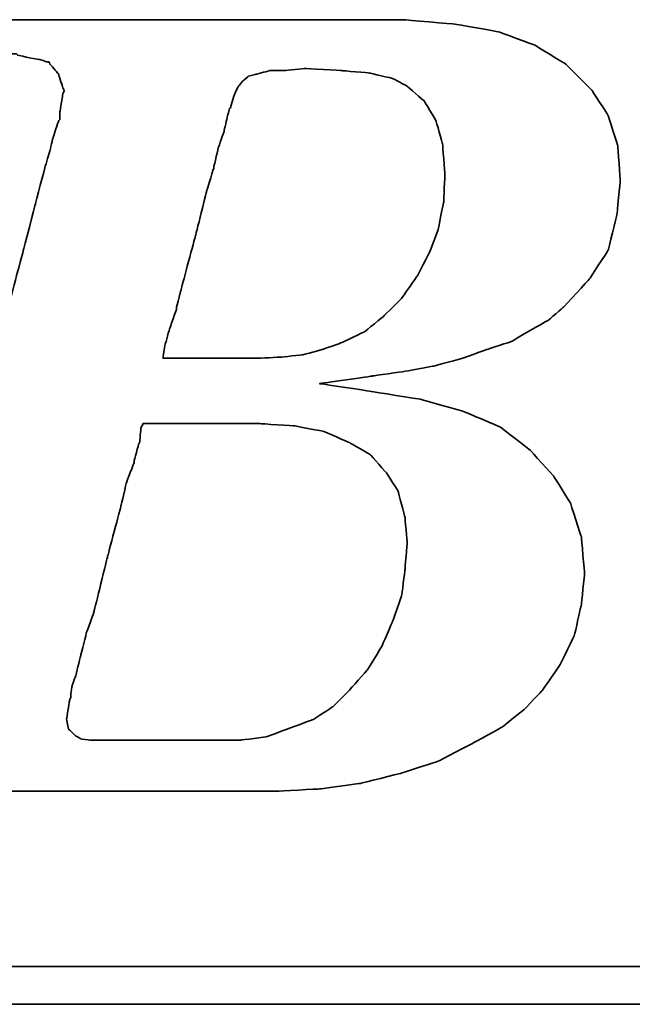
# Model space of a CAD drawing. Header units: millimetres. Extents: x 1362 to 1585, y 740 to 921.
# Tile 32 of 51: x 1561.874 to 1562.653, y 848.605 to 849.857. Entities that reach past the tile are written whole.
import ezdxf

# ---------------------------------------------------------------- set-up
doc = ezdxf.new("R2010")
doc.units = ezdxf.units.MM
doc.header["$LTSCALE"] = 0.1
doc.layers.add('CHA', color=7, linetype='CONTINUOUS')
doc.layers.add('layer 1', color=7, linetype='CONTINUOUS')

# ---------------------------------------------------------------- blocks, each defined once
blk = doc.blocks.new('TBI MOTION logo(完整正式版)')
at = {"layer": 'layer 1', "color": 22, "lineweight": 35}
for points, knots in [([(-64.65375, -6.86375), (-64.65375, -6.86375), (-64.84375, -7.29625), (-64.84375, -7.29625), (-64.84375, -7.29625), (-64.84375, -7.29625), (-64.86875, -7.34375), (-64.86875, -7.34375), (-64.86875, -7.34375), (-64.86875, -7.34375), (-64.86875, -7.36875), (-64.86875, -7.36875), (-64.86875, -7.36875), (-64.86875, -7.36875), (-65.15375, -7.65375), (-65.15375, -7.65375), (-65.15375, -7.65375), (-65.15375, -7.65375), (-65.17875, -7.65375), (-65.17875, -7.65375), (-65.17875, -7.65375), (-65.17875, -7.65375), (-65.20375, -7.67875), (-65.20375, -7.67875), (-65.20375, -7.67875), (-65.20375, -7.67875), (-65.58875, -7.87125), (-65.58875, -7.87125), (-65.58875, -7.87125), (-65.58875, -7.87125), (-65.63375, -7.87125), (-65.63375, -7.87125), (-65.63375, -7.87125), (-65.63375, -7.87125), (-65.65875, -7.89375), (-65.65875, -7.89375), (-65.65875, -7.89375), (-65.65875, -7.89375), (-66.09375, -7.94375), (-66.09375, -7.94375), (-66.09375, -7.94375), (-66.09375, -7.94375), (-66.11375, -7.94375), (-66.11375, -7.94375), (-66.11375, -7.94375), (-66.11375, -7.94375), (-66.16375, -7.94375), (-66.16375, -7.94375), (-66.16375, -7.94375), (-66.16375, -7.94375), (-66.30875, -7.94375), (-66.30875, -7.94375), (-66.30875, -7.94375), (-66.30875, -7.94375), (-66.69375, -7.94375), (-66.69375, -7.94375), (-66.69375, -7.94375), (-66.69375, -7.94375), (-67.07375, -7.94375), (-67.07375, -7.94375), (-67.07375, -7.94375), (-67.07375, -7.94375), (-67.12375, -7.94375), (-67.12375, -7.94375), (-67.12375, -7.94375), (-67.12375, -7.94375), (-67.12375, -7.96625), (-67.12375, -7.96625), (-67.12375, -7.96625), (-67.12375, -7.96625), (-67.14875, -7.99125), (-67.14875, -7.99125), (-67.14875, -7.99125), (-67.14875, -7.99125), (-67.24375, -8.34875), (-67.24375, -8.34875), (-67.24375, -8.34875), (-67.24375, -8.34875), (-67.31375, -8.68625), (-67.31375, -8.68625), (-67.31375, -8.68625), (-67.31375, -8.68625), (-67.26875, -8.68625), (-67.26875, -8.68625), (-67.26875, -8.68625), (-67.26875, -8.68625), (-67.07375, -8.68625), (-67.07375, -8.68625), (-67.07375, -8.68625), (-67.07375, -8.68625), (-66.54875, -8.68625), (-66.54875, -8.68625), (-66.54875, -8.68625), (-66.54875, -8.68625), (-65.82625, -8.68625), (-65.82625, -8.68625), (-65.82625, -8.68625), (-65.82625, -8.68625), (-65.01375, -8.68625), (-65.01375, -8.68625), (-65.01375, -8.68625), (-65.01375, -8.68625), (-64.05375, -8.68625), (-64.05375, -8.68625), (-64.05375, -8.68625), (-64.05375, -8.68625), (-62.08375, -8.68625), (-62.08375, -8.68625), (-62.08375, -8.68625), (-62.08375, -8.68625), (-60.06875, -8.68625), (-60.06875, -8.68625), (-60.06875, -8.68625), (-60.06875, -8.68625), (-59.10875, -8.68625), (-59.10875, -8.68625), (-59.10875, -8.68625), (-59.10875, -8.68625), (-58.29375, -8.68625), (-58.29375, -8.68625), (-58.29375, -8.68625), (-58.29375, -8.68625), (-57.57375, -8.68625), (-57.57375, -8.68625), (-57.57375, -8.68625), (-57.57375, -8.68625), (-57.04875, -8.68625), (-57.04875, -8.68625), (-57.04875, -8.68625), (-57.04875, -8.68625), (-56.85375, -8.68625), (-56.85375, -8.68625), (-56.85375, -8.68625), (-56.85375, -8.68625), (-56.70875, -8.68625), (-56.70875, -8.68625), (-56.70875, -8.68625), (-56.70875, -8.68625), (-56.61375, -8.68625), (-56.61375, -8.68625), (-56.61375, -8.68625), (-56.61375, -8.68625), (-56.56875, -8.68625), (-56.56875, -8.68625), (-56.56875, -8.68625), (-56.56875, -8.68625), (-55.65375, -8.63875), (-55.65375, -8.63875), (-55.65375, -8.63875), (-55.65375, -8.63875), (-54.76875, -8.51875), (-54.76875, -8.51875), (-54.76875, -8.51875), (-54.76875, -8.51875), (-53.90375, -8.30375), (-53.90375, -8.30375), (-53.90375, -8.30375), (-53.90375, -8.30375), (-53.08875, -8.03875), (-53.08875, -8.03875), (-53.08875, -8.03875), (-53.08875, -8.03875), (-52.34375, -7.65375), (-52.34375, -7.65375), (-52.34375, -7.65375), (-52.34375, -7.65375), (-51.69875, -7.29625), (-51.69875, -7.29625), (-51.69875, -7.29625), (-51.69875, -7.29625), (-51.21875, -6.91125), (-51.21875, -6.91125), (-51.21875, -6.91125), (-51.21875, -6.91125), (-50.83375, -6.50375), (-50.83375, -6.50375), (-50.83375, -6.50375), (-50.83375, -6.50375), (-50.44875, -5.94875), (-50.44875, -5.94875), (-50.44875, -5.94875), (-50.44875, -5.94875), (-50.13875, -5.30375), (-50.13875, -5.30375), (-50.13875, -5.30375), (-50.13875, -5.30375), (-49.99375, -4.65375), (-49.99375, -4.65375), (-49.99375, -4.65375), (-49.99375, -4.65375), (-49.92375, -3.98375), (-49.92375, -3.98375), (-49.92375, -3.98375), (-49.92375, -3.98375), (-49.99375, -3.19374), (-49.99375, -3.19374), (-49.99375, -3.19374), (-49.99375, -3.19374), (-50.23374, -2.44874), (-50.23374, -2.44874), (-50.23374, -2.44874), (-50.23374, -2.44874), (-50.59375, -1.87374), (-50.59375, -1.87374), (-50.59375, -1.87374), (-50.59375, -1.87374), (-51.09875, -1.31874), (-51.09875, -1.31874), (-51.09875, -1.31874), (-51.09875, -1.31874), (-51.74375, -0.81875), (-51.74375, -0.81875), (-51.74375, -0.81875), (-51.74375, -0.81875), (-52.53875, -0.48125), (-52.53875, -0.48125), (-52.53875, -0.48125), (-52.53875, -0.48125), (-53.47375, -0.21875), (-53.47375, -0.21875), (-53.47375, -0.21875), (-53.47375, -0.21875), (-54.52875, -0.04874), (-54.52875, -0.04874), (-54.52875, -0.04874), (-54.52875, -0.04874), (-55.65375, 0.12125), (-55.65375, 0.12125), (-55.65375, 0.12125), (-55.65375, 0.12125), (-54.50375, 0.28624), (-54.50375, 0.28624), (-54.50375, 0.28624), (-54.50375, 0.28624), (-53.83375, 0.38124), (-53.83375, 0.38124), (-53.83375, 0.38124), (-53.83375, 0.38124), (-53.18375, 0.50125), (-53.18375, 0.50125), (-53.18375, 0.50125), (-53.18375, 0.50125), (-52.55875, 0.66874), (-52.55875, 0.66874), (-52.55875, 0.66874), (-52.55875, 0.66874), (-52.03375, 0.86124), (-52.03375, 0.86124), (-52.03375, 0.86124), (-52.03375, 0.86124), (-51.50374, 1.03124), (-51.50374, 1.03124), (-51.50374, 1.03124), (-51.50374, 1.03124), (-51.09875, 1.27125), (-51.09875, 1.27125), (-51.09875, 1.27125), (-51.09875, 1.27125), (-50.71375, 1.48624), (-50.71375, 1.48624), (-50.71375, 1.48624), (-50.71375, 1.48624), (-50.37625, 1.77625), (-50.37625, 1.77625), (-50.37625, 1.77625), (-50.37625, 1.77625), (-49.82375, 2.37625), (-49.82375, 2.37625), (-49.82375, 2.37625), (-49.82375, 2.37625), (-49.41875, 2.99625), (-49.41875, 2.99625), (-49.41875, 2.99625), (-49.41875, 2.99625), (-49.22375, 3.76625), (-49.22375, 3.76625), (-49.22375, 3.76625), (-49.22375, 3.76625), (-49.15375, 4.50874), (-49.15375, 4.50874), (-49.15375, 4.50874), (-49.15375, 4.50874), (-49.20375, 5.25125), (-49.20375, 5.25125), (-49.20375, 5.25125), (-49.20375, 5.25125), (-49.41875, 5.92625), (-49.41875, 5.92625), (-49.41875, 5.92625), (-49.41875, 5.92625), (-49.77875, 6.47625), (-49.77875, 6.47625), (-49.77875, 6.47625), (-49.77875, 6.47625), (-50.33125, 7.02624), (-50.33125, 7.02624), (-50.33125, 7.02624), (-50.33125, 7.02624), (-51.00125, 7.43625), (-51.00125, 7.43625), (-51.00125, 7.43625), (-51.00125, 7.43625), (-51.79375, 7.72625), (-51.79375, 7.72625), (-51.79375, 7.72625), (-51.79375, 7.72625), (-52.72875, 7.89124), (-52.72875, 7.89124), (-52.72875, 7.89124), (-52.72875, 7.89124), (-53.83375, 7.98625), (-53.83375, 7.98625), (-53.83375, 7.98625), (-53.83375, 7.98625), (-53.92875, 7.98625), (-53.92875, 7.98625), (-53.92875, 7.98625), (-53.92875, 7.98625), (-54.26375, 7.98625), (-54.26375, 7.98625), (-54.26375, 7.98625), (-54.26375, 7.98625), (-54.74375, 7.98625), (-54.74375, 7.98625), (-54.74375, 7.98625), (-54.74375, 7.98625), (-55.36875, 7.98625), (-55.36875, 7.98625), (-55.36875, 7.98625), (-55.36875, 7.98625), (-56.13375, 7.98625), (-56.13375, 7.98625), (-56.13375, 7.98625), (-56.13375, 7.98625), (-56.94875, 7.98625), (-56.94875, 7.98625), (-56.94875, 7.98625), (-56.94875, 7.98625), (-58.77625, 7.98625), (-58.77625, 7.98625), (-58.77625, 7.98625), (-58.77625, 7.98625), (-60.59875, 7.98625), (-60.59875, 7.98625), (-60.59875, 7.98625), (-60.59875, 7.98625), (-61.41375, 7.98625), (-61.41375, 7.98625), (-61.41375, 7.98625), (-61.41375, 7.98625), (-62.17875, 7.98625), (-62.17875, 7.98625), (-62.17875, 7.98625), (-62.17875, 7.98625), (-62.80375, 7.98625), (-62.80375, 7.98625), (-62.80375, 7.98625), (-62.80375, 7.98625), (-63.30625, 7.98625), (-63.30625, 7.98625), (-63.30625, 7.98625), (-63.30625, 7.98625), (-63.57375, 7.98625), (-63.57375, 7.98625), (-63.57375, 7.98625), (-63.57375, 7.98625), (-63.57375, 7.96375), (-63.57375, 7.96375), (-63.57375, 7.96375), (-63.57375, 7.96375), (-63.59875, 7.94125), (-63.59875, 7.94125), (-63.59875, 7.94125), (-63.59875, 7.94125), (-63.69375, 7.55625), (-63.69375, 7.55625), (-63.69375, 7.55625), (-63.69375, 7.55625), (-63.76375, 7.24624), (-63.76375, 7.24624), (-63.76375, 7.24624), (-63.76375, 7.24624), (-63.23875, 7.24624), (-63.23875, 7.24624), (-63.23875, 7.24624), (-63.23875, 7.24624), (-62.75875, 7.24624), (-62.75875, 7.24624), (-62.75875, 7.24624), (-62.75875, 7.24624), (-62.61125, 7.24624), (-62.61125, 7.24624), (-62.61125, 7.24624), (-62.61125, 7.24624), (-62.56625, 7.24624), (-62.56625, 7.24624), (-62.56625, 7.24624), (-62.56625, 7.24624), (-62.22875, 7.24624), (-62.22875, 7.24624), (-62.22875, 7.24624), (-62.22875, 7.24624), (-62.20375, 7.24624), (-62.20375, 7.24624), (-62.20375, 7.24624), (-62.20375, 7.24624), (-62.17875, 7.21875), (-62.17875, 7.21875), (-62.17875, 7.21875), (-62.17875, 7.21875), (-61.96375, 7.17125), (-61.96375, 7.17125), (-61.96375, 7.17125), (-61.96375, 7.17125), (-61.72375, 7.12624), (-61.72375, 7.12624), (-61.72375, 7.12624), (-61.72375, 7.12624), (-61.70375, 7.12624), (-61.70375, 7.12624), (-61.70375, 7.12624), (-61.70375, 7.12624), (-61.55875, 7.07624), (-61.55875, 7.07624), (-61.55875, 7.07624), (-61.55875, 7.07624), (-61.50875, 7.07624), (-61.50875, 7.07624), (-61.50875, 7.07624), (-61.50875, 7.07624), (-61.48375, 7.02624), (-61.48375, 7.02624), (-61.48375, 7.02624), (-61.48375, 7.02624), (-61.31875, 6.83375), (-61.31875, 6.83375), (-61.31875, 6.83375), (-61.31875, 6.83375), (-61.29375, 6.81125), (-61.29375, 6.81125), (-61.29375, 6.81125), (-61.29375, 6.81125), (-61.29375, 6.78625), (-61.29375, 6.78625), (-61.29375, 6.78625), (-61.29375, 6.78625), (-61.19875, 6.50124), (-61.19875, 6.50124), (-61.19875, 6.50124), (-61.19875, 6.50124), (-61.17375, 6.45124), (-61.17375, 6.45124), (-61.17375, 6.45124), (-61.17375, 6.45124), (-61.19875, 6.40625), (-61.19875, 6.40625), (-61.19875, 6.40625), (-61.19875, 6.40625), (-61.26875, 5.99624), (-61.26875, 5.99624), (-61.26875, 5.99624), (-61.26875, 5.99624), (-61.26875, 5.85125), (-61.26875, 5.85125), (-61.26875, 5.85125), (-61.26875, 5.85125), (-61.26875, 5.82625), (-61.26875, 5.82625), (-61.26875, 5.82625), (-61.26875, 5.82625), (-61.29375, 5.80625), (-61.29375, 5.80625), (-61.29375, 5.80625), (-61.29375, 5.80625), (-61.34125, 5.66125), (-61.34125, 5.66125), (-61.34125, 5.66125), (-61.34125, 5.66125), (-61.41375, 5.44625), (-61.41375, 5.44625), (-61.41375, 5.44625), (-61.41375, 5.44625), (-61.48375, 5.15625), (-61.48375, 5.15625), (-61.48375, 5.15625), (-61.48375, 5.15625), (-61.58375, 4.82124), (-61.58375, 4.82124), (-61.58375, 4.82124), (-61.58375, 4.82124), (-61.79875, 4.00375), (-61.79875, 4.00375), (-61.79875, 4.00375), (-61.79875, 4.00375), (-62.05875, 2.99625), (-62.05875, 2.99625), (-62.05875, 2.99625), (-62.05875, 2.99625), (-62.34875, 1.91625), (-62.34875, 1.91625), (-62.34875, 1.91625), (-62.34875, 1.91625), (-62.97375, -0.41124), (-62.97375, -0.41124), (-62.97375, -0.41124), (-62.97375, -0.41124), (-63.59875, -2.75875), (-63.59875, -2.75875), (-63.59875, -2.75875), (-63.59875, -2.75875), (-63.88375, -3.86374), (-63.88375, -3.86374), (-63.88375, -3.86374), (-63.88375, -3.86374), (-64.14875, -4.82374), (-64.14875, -4.82374), (-64.14875, -4.82374), (-64.14875, -4.82374), (-64.36375, -5.64125), (-64.36375, -5.64125), (-64.36375, -5.64125), (-64.36375, -5.64125), (-64.43625, -5.97625), (-64.43625, -5.97625), (-64.43625, -5.97625), (-64.43625, -5.97625), (-64.50875, -6.28625), (-64.50875, -6.28625), (-64.50875, -6.28625), (-64.50875, -6.28625), (-64.50875, -6.30875), (-64.50875, -6.30875), (-64.50875, -6.30875), (-64.50875, -6.30875), (-64.57875, -6.50375), (-64.57875, -6.50375), (-64.57875, -6.50375), (-64.57875, -6.50375), (-64.62875, -6.69625), (-64.62875, -6.69625), (-64.62875, -6.69625), (-64.62875, -6.69625), (-64.62875, -6.76875), (-64.62875, -6.76875), (-64.62875, -6.76875), (-64.62875, -6.76875), (-64.62875, -6.81375), (-64.62875, -6.81375), (-64.62875, -6.81375), (-64.62875, -6.81375), (-64.62875, -6.83875), (-64.62875, -6.83875), (-64.62875, -6.83875), (-64.62875, -6.83875), (-64.65375, -6.86375), (-64.65375, -6.86375)], [0, 0, 0, 0, 0.00719424, 0.00719424, 0.00719424, 0.00719425, 0.01438849, 0.01438849, 0.01438849, 0.0143885, 0.02158273, 0.02158273, 0.02158273, 0.02158274, 0.02877698, 0.02877698, 0.02877698, 0.02877699, 0.03597122, 0.03597122, 0.03597122, 0.03597123, 0.04316547, 0.04316547, 0.04316547, 0.04316548, 0.05035971, 0.05035971, 0.05035971, 0.05035972, 0.05755396, 0.05755396, 0.05755396, 0.05755397, 0.0647482, 0.0647482, 0.0647482, 0.06474821, 0.07194245, 0.07194245, 0.07194245, 0.07194246, 0.07913669, 0.07913669, 0.07913669, 0.0791367, 0.08633094, 0.08633094, 0.08633094, 0.08633095, 0.09352518, 0.09352518, 0.09352518, 0.09352519, 0.10071942, 0.10071942, 0.10071942, 0.10071943, 0.10791367, 0.10791367, 0.10791367, 0.10791368, 0.11510791, 0.11510791, 0.11510791, 0.11510792, 0.12230216, 0.12230216, 0.12230216, 0.12230217, 0.1294964, 0.1294964, 0.1294964, 0.12949641, 0.13669065, 0.13669065, 0.13669065, 0.13669066, 0.14388489, 0.14388489, 0.14388489, 0.1438849, 0.15107914, 0.15107914, 0.15107914, 0.15107915, 0.15827338, 0.15827338, 0.15827338, 0.15827339, 0.16546763, 0.16546763, 0.16546763, 0.16546764, 0.17266187, 0.17266187, 0.17266187, 0.17266188, 0.17985612, 0.17985612, 0.17985612, 0.17985613, 0.18705036, 0.18705036, 0.18705036, 0.18705037, 0.1942446, 0.1942446, 0.1942446, 0.19424461, 0.20143885, 0.20143885, 0.20143885, 0.20143886, 0.20863309, 0.20863309, 0.20863309, 0.2086331, 0.21582734, 0.21582734, 0.21582734, 0.21582735, 0.22302158, 0.22302158, 0.22302158, 0.22302159, 0.23021583, 0.23021583, 0.23021583, 0.23021584, 0.23741007, 0.23741007, 0.23741007, 0.23741008, 0.24460432, 0.24460432, 0.24460432, 0.24460433, 0.25179856, 0.25179856, 0.25179856, 0.25179857, 0.25899281, 0.25899281, 0.25899281, 0.25899282, 0.26618705, 0.26618705, 0.26618705, 0.26618706, 0.27338129, 0.27338129, 0.27338129, 0.2733813, 0.28057554, 0.28057554, 0.28057554, 0.28057555, 0.28776978, 0.28776978, 0.28776978, 0.28776979, 0.29496403, 0.29496403, 0.29496403, 0.29496404, 0.30215827, 0.30215827, 0.30215827, 0.30215828, 0.30935252, 0.30935252, 0.30935252, 0.30935253, 0.31654676, 0.31654676, 0.31654676, 0.31654677, 0.32374101, 0.32374101, 0.32374101, 0.32374102, 0.33093525, 0.33093525, 0.33093525, 0.33093526, 0.3381295, 0.3381295, 0.3381295, 0.33812951, 0.34532374, 0.34532374, 0.34532374, 0.34532375, 0.35251799, 0.35251799, 0.35251799, 0.352518, 0.35971223, 0.35971223, 0.35971223, 0.35971224, 0.36690647, 0.36690647, 0.36690647, 0.36690648, 0.37410072, 0.37410072, 0.37410072, 0.37410073, 0.38129496, 0.38129496, 0.38129496, 0.38129497, 0.38848921, 0.38848921, 0.38848921, 0.38848922, 0.39568345, 0.39568345, 0.39568345, 0.39568346, 0.4028777, 0.4028777, 0.4028777, 0.40287771, 0.41007194, 0.41007194, 0.41007194, 0.41007195, 0.41726619, 0.41726619, 0.41726619, 0.4172662, 0.42446043, 0.42446043, 0.42446043, 0.42446044, 0.43165468, 0.43165468, 0.43165468, 0.43165469, 0.43884892, 0.43884892, 0.43884892, 0.43884893, 0.44604317, 0.44604317, 0.44604317, 0.44604318, 0.45323741, 0.45323741, 0.45323741, 0.45323742, 0.46043165, 0.46043165, 0.46043165, 0.46043166, 0.4676259, 0.4676259, 0.4676259, 0.46762591, 0.47482014, 0.47482014, 0.47482014, 0.47482015, 0.48201439, 0.48201439, 0.48201439, 0.4820144, 0.48920863, 0.48920863, 0.48920863, 0.48920864, 0.49640288, 0.49640288, 0.49640288, 0.49640289, 0.50359712, 0.50359712, 0.50359712, 0.50359713, 0.51079137, 0.51079137, 0.51079137, 0.51079138, 0.51798561, 0.51798561, 0.51798561, 0.51798562, 0.52517986, 0.52517986, 0.52517986, 0.52517987, 0.5323741, 0.5323741, 0.5323741, 0.53237411, 0.53956835, 0.53956835, 0.53956835, 0.53956836, 0.54676259, 0.54676259, 0.54676259, 0.5467626, 0.55395683, 0.55395683, 0.55395683, 0.55395684, 0.56115108, 0.56115108, 0.56115108, 0.56115109, 0.56834532, 0.56834532, 0.56834532, 0.56834533, 0.57553957, 0.57553957, 0.57553957, 0.57553958, 0.58273381, 0.58273381, 0.58273381, 0.58273382, 0.58992806, 0.58992806, 0.58992806, 0.58992807, 0.5971223, 0.5971223, 0.5971223, 0.59712231, 0.60431655, 0.60431655, 0.60431655, 0.60431656, 0.61151079, 0.61151079, 0.61151079, 0.6115108, 0.61870504, 0.61870504, 0.61870504, 0.61870505, 0.62589928, 0.62589928, 0.62589928, 0.62589929, 0.63309353, 0.63309353, 0.63309353, 0.63309354, 0.64028777, 0.64028777, 0.64028777, 0.64028778, 0.64748201, 0.64748201, 0.64748201, 0.64748202, 0.65467626, 0.65467626, 0.65467626, 0.65467627, 0.6618705, 0.6618705, 0.6618705, 0.66187051, 0.66906475, 0.66906475, 0.66906475, 0.66906476, 0.67625899, 0.67625899, 0.67625899, 0.676259, 0.68345324, 0.68345324, 0.68345324, 0.68345325, 0.69064748, 0.69064748, 0.69064748, 0.69064749, 0.69784173, 0.69784173, 0.69784173, 0.69784174, 0.70503597, 0.70503597, 0.70503597, 0.70503598, 0.71223022, 0.71223022, 0.71223022, 0.71223023, 0.71942446, 0.71942446, 0.71942446, 0.71942447, 0.72661871, 0.72661871, 0.72661871, 0.72661872, 0.73381295, 0.73381295, 0.73381295, 0.73381296, 0.74100719, 0.74100719, 0.74100719, 0.7410072, 0.74820144, 0.74820144, 0.74820144, 0.74820145, 0.75539568, 0.75539568, 0.75539568, 0.75539569, 0.76258993, 0.76258993, 0.76258993, 0.76258994, 0.76978417, 0.76978417, 0.76978417, 0.76978418, 0.77697842, 0.77697842, 0.77697842, 0.77697843, 0.78417266, 0.78417266, 0.78417266, 0.78417267, 0.79136691, 0.79136691, 0.79136691, 0.79136692, 0.79856115, 0.79856115, 0.79856115, 0.79856116, 0.8057554, 0.8057554, 0.8057554, 0.80575541, 0.81294964, 0.81294964, 0.81294964, 0.81294965, 0.82014388, 0.82014388, 0.82014388, 0.82014389, 0.82733813, 0.82733813, 0.82733813, 0.82733814, 0.83453237, 0.83453237, 0.83453237, 0.83453238, 0.84172662, 0.84172662, 0.84172662, 0.84172663, 0.84892086, 0.84892086, 0.84892086, 0.84892087, 0.85611511, 0.85611511, 0.85611511, 0.85611512, 0.86330935, 0.86330935, 0.86330935, 0.86330936, 0.8705036, 0.8705036, 0.8705036, 0.87050361, 0.87769784, 0.87769784, 0.87769784, 0.87769785, 0.88489209, 0.88489209, 0.88489209, 0.8848921, 0.89208633, 0.89208633, 0.89208633, 0.89208634, 0.89928058, 0.89928058, 0.89928058, 0.89928059, 0.90647482, 0.90647482, 0.90647482, 0.90647483, 0.91366906, 0.91366906, 0.91366906, 0.91366907, 0.92086331, 0.92086331, 0.92086331, 0.92086332, 0.92805755, 0.92805755, 0.92805755, 0.92805756, 0.9352518, 0.9352518, 0.9352518, 0.93525181, 0.94244604, 0.94244604, 0.94244604, 0.94244605, 0.94964029, 0.94964029, 0.94964029, 0.9496403, 0.95683453, 0.95683453, 0.95683453, 0.95683454, 0.96402878, 0.96402878, 0.96402878, 0.96402879, 0.97122302, 0.97122302, 0.97122302, 0.97122303, 0.97841727, 0.97841727, 0.97841727, 0.97841728, 0.98561151, 0.98561151, 0.98561151, 0.98561152, 0.99280576, 0.99280576, 0.99280576, 0.99280577, 1, 1, 1, 1]), ([(-57.50375, 6.35625), (-57.50375, 6.35625), (-57.57375, 6.11625), (-57.57375, 6.11625), (-57.57375, 6.11625), (-57.57375, 6.11625), (-57.57375, 6.09125), (-57.57375, 6.09125), (-57.57375, 6.09125), (-57.57375, 6.09125), (-57.59875, 6.06625), (-57.59875, 6.06625), (-57.59875, 6.06625), (-57.59875, 6.06625), (-57.64875, 5.87625), (-57.64875, 5.87625), (-57.64875, 5.87625), (-57.64875, 5.87625), (-57.71875, 5.58875), (-57.71875, 5.58875), (-57.71875, 5.58875), (-57.71875, 5.58875), (-57.71875, 5.56625), (-57.71875, 5.56625), (-57.71875, 5.56625), (-57.71875, 5.56625), (-57.83875, 5.23125), (-57.83875, 5.23125), (-57.83875, 5.23125), (-57.83875, 5.23125), (-57.93625, 4.82124), (-57.93625, 4.82124), (-57.93625, 4.82124), (-57.93625, 4.82124), (-57.93625, 4.79624), (-57.93625, 4.79624), (-57.93625, 4.79624), (-57.93625, 4.79624), (-58.07875, 4.34125), (-58.07875, 4.34125), (-58.07875, 4.34125), (-58.07875, 4.34125), (-58.34375, 3.28625), (-58.34375, 3.28625), (-58.34375, 3.28625), (-58.34375, 3.28625), (-58.62875, 2.23124), (-58.62875, 2.23124), (-58.62875, 2.23124), (-58.62875, 2.23124), (-58.74875, 1.75125), (-58.74875, 1.75125), (-58.74875, 1.75125), (-58.74875, 1.75125), (-58.74875, 1.72625), (-58.74875, 1.72625), (-58.74875, 1.72625), (-58.74875, 1.72625), (-58.89375, 1.31625), (-58.89375, 1.31625), (-58.89375, 1.31625), (-58.89375, 1.31625), (-58.98875, 0.98124), (-58.98875, 0.98124), (-58.98875, 0.98124), (-58.98875, 0.98124), (-59.03875, 0.71625), (-59.03875, 0.71625), (-59.03875, 0.71625), (-59.03875, 0.71625), (-59.03875, 0.66874), (-59.03875, 0.66874), (-59.03875, 0.66874), (-59.03875, 0.66874), (-58.91875, 0.66874), (-58.91875, 0.66874), (-58.91875, 0.66874), (-58.91875, 0.66874), (-58.53375, 0.66874), (-58.53375, 0.66874), (-58.53375, 0.66874), (-58.53375, 0.66874), (-58.10375, 0.66874), (-58.10375, 0.66874), (-58.10375, 0.66874), (-58.10375, 0.66874), (-57.66875, 0.66874), (-57.66875, 0.66874), (-57.66875, 0.66874), (-57.66875, 0.66874), (-57.33375, 0.66874), (-57.33375, 0.66874), (-57.33375, 0.66874), (-57.33375, 0.66874), (-57.09375, 0.66874), (-57.09375, 0.66874), (-57.09375, 0.66874), (-57.09375, 0.66874), (-56.99875, 0.66874), (-56.99875, 0.66874), (-56.99875, 0.66874), (-56.99875, 0.66874), (-56.49375, 0.69374), (-56.49375, 0.69374), (-56.49375, 0.69374), (-56.49375, 0.69374), (-56.01375, 0.74374), (-56.01375, 0.74374), (-56.01375, 0.74374), (-56.01375, 0.74374), (-55.58375, 0.86124), (-55.58375, 0.86124), (-55.58375, 0.86124), (-55.58375, 0.86124), (-55.17375, 1.00624), (-55.17375, 1.00624), (-55.17375, 1.00624), (-55.17375, 1.00624), (-54.67375, 1.24625), (-54.67375, 1.24625), (-54.67375, 1.24625), (-54.67375, 1.24625), (-54.26375, 1.58124), (-54.26375, 1.58124), (-54.26375, 1.58124), (-54.26375, 1.58124), (-53.87875, 1.96374), (-53.87875, 1.96374), (-53.87875, 1.96374), (-53.87875, 1.96374), (-53.54375, 2.44625), (-53.54375, 2.44625), (-53.54375, 2.44625), (-53.54375, 2.44625), (-53.27875, 2.95125), (-53.27875, 2.95125), (-53.27875, 2.95125), (-53.27875, 2.95125), (-53.08875, 3.45124), (-53.08875, 3.45124), (-53.08875, 3.45124), (-53.08875, 3.45124), (-52.96875, 4.05124), (-52.96875, 4.05124), (-52.96875, 4.05124), (-52.96875, 4.05124), (-52.94375, 4.65125), (-52.94375, 4.65125), (-52.94375, 4.65125), (-52.94375, 4.65125), (-52.99375, 5.30125), (-52.99375, 5.30125), (-52.99375, 5.30125), (-52.99375, 5.30125), (-53.13875, 5.80625), (-53.13875, 5.80625), (-53.13875, 5.80625), (-53.13875, 5.80625), (-53.39875, 6.23625), (-53.39875, 6.23625), (-53.39875, 6.23625), (-53.39875, 6.23625), (-53.75875, 6.54875), (-53.75875, 6.54875), (-53.75875, 6.54875), (-53.75875, 6.54875), (-54.07375, 6.71625), (-54.07375, 6.71625), (-54.07375, 6.71625), (-54.07375, 6.71625), (-54.57375, 6.83375), (-54.57375, 6.83375), (-54.57375, 6.83375), (-54.57375, 6.83375), (-55.17375, 6.88625), (-55.17375, 6.88625), (-55.17375, 6.88625), (-55.17375, 6.88625), (-55.96875, 6.93125), (-55.96875, 6.93125), (-55.96875, 6.93125), (-55.96875, 6.93125), (-56.39875, 6.88625), (-56.39875, 6.88625), (-56.39875, 6.88625), (-56.39875, 6.88625), (-56.42125, 6.88625), (-56.42125, 6.88625), (-56.42125, 6.88625), (-56.42125, 6.88625), (-56.73375, 6.88625), (-56.73375, 6.88625), (-56.73375, 6.88625), (-56.73375, 6.88625), (-56.99875, 6.81125), (-56.99875, 6.81125), (-56.99875, 6.81125), (-56.99875, 6.81125), (-57.02375, 6.81125), (-57.02375, 6.81125), (-57.02375, 6.81125), (-57.02375, 6.81125), (-57.18875, 6.76625), (-57.18875, 6.76625), (-57.18875, 6.76625), (-57.18875, 6.76625), (-57.30875, 6.66625), (-57.30875, 6.66625), (-57.30875, 6.66625), (-57.30875, 6.66625), (-57.40875, 6.54875), (-57.40875, 6.54875), (-57.40875, 6.54875), (-57.40875, 6.54875), (-57.50375, 6.35625), (-57.50375, 6.35625)], [0, 0, 0, 0, 0.01851852, 0.01851852, 0.01851852, 0.01851853, 0.03703704, 0.03703704, 0.03703704, 0.03703705, 0.05555556, 0.05555556, 0.05555556, 0.05555557, 0.07407407, 0.07407407, 0.07407407, 0.07407408, 0.09259259, 0.09259259, 0.09259259, 0.0925926, 0.11111111, 0.11111111, 0.11111111, 0.11111112, 0.12962963, 0.12962963, 0.12962963, 0.12962964, 0.14814815, 0.14814815, 0.14814815, 0.14814816, 0.16666667, 0.16666667, 0.16666667, 0.16666668, 0.18518519, 0.18518519, 0.18518519, 0.1851852, 0.2037037, 0.2037037, 0.2037037, 0.20370371, 0.22222222, 0.22222222, 0.22222222, 0.22222223, 0.24074074, 0.24074074, 0.24074074, 0.24074075, 0.25925926, 0.25925926, 0.25925926, 0.25925927, 0.27777778, 0.27777778, 0.27777778, 0.27777779, 0.2962963, 0.2962963, 0.2962963, 0.29629631, 0.31481481, 0.31481481, 0.31481481, 0.31481482, 0.33333333, 0.33333333, 0.33333333, 0.33333334, 0.35185185, 0.35185185, 0.35185185, 0.35185186, 0.37037037, 0.37037037, 0.37037037, 0.37037038, 0.38888889, 0.38888889, 0.38888889, 0.3888889, 0.40740741, 0.40740741, 0.40740741, 0.40740742, 0.42592593, 0.42592593, 0.42592593, 0.42592594, 0.44444444, 0.44444444, 0.44444444, 0.44444445, 0.46296296, 0.46296296, 0.46296296, 0.46296297, 0.48148148, 0.48148148, 0.48148148, 0.48148149, 0.5, 0.5, 0.5, 0.50000001, 0.51851852, 0.51851852, 0.51851852, 0.51851853, 0.53703704, 0.53703704, 0.53703704, 0.53703705, 0.55555556, 0.55555556, 0.55555556, 0.55555557, 0.57407407, 0.57407407, 0.57407407, 0.57407408, 0.59259259, 0.59259259, 0.59259259, 0.5925926, 0.61111111, 0.61111111, 0.61111111, 0.61111112, 0.62962963, 0.62962963, 0.62962963, 0.62962964, 0.64814815, 0.64814815, 0.64814815, 0.64814816, 0.66666667, 0.66666667, 0.66666667, 0.66666668, 0.68518519, 0.68518519, 0.68518519, 0.6851852, 0.7037037, 0.7037037, 0.7037037, 0.70370371, 0.72222222, 0.72222222, 0.72222222, 0.72222223, 0.74074074, 0.74074074, 0.74074074, 0.74074075, 0.75925926, 0.75925926, 0.75925926, 0.75925927, 0.77777778, 0.77777778, 0.77777778, 0.77777779, 0.7962963, 0.7962963, 0.7962963, 0.79629631, 0.81481481, 0.81481481, 0.81481481, 0.81481482, 0.83333333, 0.83333333, 0.83333333, 0.83333334, 0.85185185, 0.85185185, 0.85185185, 0.85185186, 0.87037037, 0.87037037, 0.87037037, 0.87037038, 0.88888889, 0.88888889, 0.88888889, 0.8888889, 0.90740741, 0.90740741, 0.90740741, 0.90740742, 0.92592593, 0.92592593, 0.92592593, 0.92592594, 0.94444444, 0.94444444, 0.94444444, 0.94444445, 0.96296296, 0.96296296, 0.96296296, 0.96296297, 0.98148148, 0.98148148, 0.98148148, 0.98148149, 1, 1, 1, 1]), ([(-61.03125, -6.57375), (-61.03125, -6.57375), (-61.03125, -6.67125), (-61.03125, -6.67125), (-61.03125, -6.67125), (-61.03125, -6.67125), (-61.05375, -6.69625), (-61.05375, -6.69625), (-61.05375, -6.69625), (-61.05375, -6.69625), (-61.12375, -7.12875), (-61.12375, -7.12875), (-61.12375, -7.12875), (-61.12375, -7.12875), (-61.07875, -7.34375), (-61.07875, -7.34375), (-61.07875, -7.34375), (-61.07875, -7.34375), (-60.93375, -7.48875), (-60.93375, -7.48875), (-60.93375, -7.48875), (-60.93375, -7.48875), (-60.81375, -7.55625), (-60.81375, -7.55625), (-60.81375, -7.55625), (-60.81375, -7.55625), (-60.62375, -7.58375), (-60.62375, -7.58375), (-60.62375, -7.58375), (-60.62375, -7.58375), (-60.30875, -7.58375), (-60.30875, -7.58375), (-60.30875, -7.58375), (-60.30875, -7.58375), (-59.97375, -7.58375), (-59.97375, -7.58375), (-59.97375, -7.58375), (-59.97375, -7.58375), (-59.87875, -7.58375), (-59.87875, -7.58375), (-59.87875, -7.58375), (-59.87875, -7.58375), (-59.63625, -7.58375), (-59.63625, -7.58375), (-59.63625, -7.58375), (-59.63625, -7.58375), (-58.96875, -7.58375), (-58.96875, -7.58375), (-58.96875, -7.58375), (-58.96875, -7.58375), (-58.29375, -7.58375), (-58.29375, -7.58375), (-58.29375, -7.58375), (-58.29375, -7.58375), (-58.05375, -7.58375), (-58.05375, -7.58375), (-58.05375, -7.58375), (-58.05375, -7.58375), (-57.98375, -7.58375), (-57.98375, -7.58375), (-57.98375, -7.58375), (-57.98375, -7.58375), (-57.35875, -7.58375), (-57.35875, -7.58375), (-57.35875, -7.58375), (-57.35875, -7.58375), (-56.78375, -7.50875), (-56.78375, -7.50875), (-56.78375, -7.50875), (-56.78375, -7.50875), (-56.27875, -7.31875), (-56.27875, -7.31875), (-56.27875, -7.31875), (-56.27875, -7.31875), (-55.77375, -7.12875), (-55.77375, -7.12875), (-55.77375, -7.12875), (-55.77375, -7.12875), (-55.36875, -6.86375), (-55.36875, -6.86375), (-55.36875, -6.86375), (-55.36875, -6.86375), (-55.00875, -6.50375), (-55.00875, -6.50375), (-55.00875, -6.50375), (-55.00875, -6.50375), (-54.62375, -6.06875), (-54.62375, -6.06875), (-54.62375, -6.06875), (-54.62375, -6.06875), (-54.31375, -5.56875), (-54.31375, -5.56875), (-54.31375, -5.56875), (-54.31375, -5.56875), (-54.07375, -5.01625), (-54.07375, -5.01625), (-54.07375, -5.01625), (-54.07375, -5.01625), (-53.87875, -4.46374), (-53.87875, -4.46374), (-53.87875, -4.46374), (-53.87875, -4.46374), (-53.80875, -3.91375), (-53.80875, -3.91375), (-53.80875, -3.91375), (-53.80875, -3.91375), (-53.75875, -3.31375), (-53.75875, -3.31375), (-53.75875, -3.31375), (-53.75875, -3.31375), (-53.80875, -2.75875), (-53.80875, -2.75875), (-53.80875, -2.75875), (-53.80875, -2.75875), (-53.95375, -2.20875), (-53.95375, -2.20875), (-53.95375, -2.20875), (-53.95375, -2.20875), (-54.19375, -1.82625), (-54.19375, -1.82625), (-54.19375, -1.82625), (-54.19375, -1.82625), (-54.55375, -1.41875), (-54.55375, -1.41875), (-54.55375, -1.41875), (-54.55375, -1.41875), (-55.00875, -1.15125), (-55.00875, -1.15125), (-55.00875, -1.15125), (-55.00875, -1.15125), (-55.56125, -0.91375), (-55.56125, -0.91375), (-55.56125, -0.91375), (-55.56125, -0.91375), (-56.18125, -0.79375), (-56.18125, -0.79375), (-56.18125, -0.79375), (-56.18125, -0.79375), (-56.94875, -0.74374), (-56.94875, -0.74374), (-56.94875, -0.74374), (-56.94875, -0.74374), (-56.99875, -0.74374), (-56.99875, -0.74374), (-56.99875, -0.74374), (-56.99875, -0.74374), (-57.09375, -0.74374), (-57.09375, -0.74374), (-57.09375, -0.74374), (-57.09375, -0.74374), (-57.38375, -0.74374), (-57.38375, -0.74374), (-57.38375, -0.74374), (-57.38375, -0.74374), (-57.76875, -0.74374), (-57.76875, -0.74374), (-57.76875, -0.74374), (-57.76875, -0.74374), (-58.24625, -0.74374), (-58.24625, -0.74374), (-58.24625, -0.74374), (-58.24625, -0.74374), (-58.72875, -0.74374), (-58.72875, -0.74374), (-58.72875, -0.74374), (-58.72875, -0.74374), (-59.20875, -0.74374), (-59.20875, -0.74374), (-59.20875, -0.74374), (-59.20875, -0.74374), (-59.46875, -0.74374), (-59.46875, -0.74374), (-59.46875, -0.74374), (-59.46875, -0.74374), (-59.51625, -0.83875), (-59.51625, -0.83875), (-59.51625, -0.83875), (-59.51625, -0.83875), (-59.54375, -1.15125), (-59.54375, -1.15125), (-59.54375, -1.15125), (-59.54375, -1.15125), (-59.56375, -1.17874), (-59.56375, -1.17874), (-59.56375, -1.17874), (-59.56375, -1.17874), (-59.66375, -1.55875), (-59.66375, -1.55875), (-59.66375, -1.55875), (-59.66375, -1.55875), (-59.66375, -1.58375), (-59.66375, -1.58375), (-59.66375, -1.58375), (-59.66375, -1.58375), (-59.82875, -2.01874), (-59.82875, -2.01874), (-59.82875, -2.01874), (-59.82875, -2.01874), (-59.94875, -2.52125), (-59.94875, -2.52125), (-59.94875, -2.52125), (-59.94875, -2.52125), (-60.23875, -3.62375), (-60.23875, -3.62375), (-60.23875, -3.62375), (-60.23875, -3.62375), (-60.52375, -4.77624), (-60.52375, -4.77624), (-60.52375, -4.77624), (-60.52375, -4.77624), (-60.52375, -4.79874), (-60.52375, -4.79874), (-60.52375, -4.79874), (-60.52375, -4.79874), (-60.69125, -5.25375), (-60.69125, -5.25375), (-60.69125, -5.25375), (-60.69125, -5.25375), (-60.81375, -5.73625), (-60.81375, -5.73625), (-60.81375, -5.73625), (-60.81375, -5.73625), (-60.90875, -6.11875), (-60.90875, -6.11875), (-60.90875, -6.11875), (-60.90875, -6.11875), (-60.90875, -6.14375), (-60.90875, -6.14375), (-60.90875, -6.14375), (-60.90875, -6.14375), (-61.00375, -6.40875), (-61.00375, -6.40875), (-61.00375, -6.40875), (-61.00375, -6.40875), (-61.03125, -6.57375), (-61.03125, -6.57375)], [0, 0, 0, 0, 0.01694915, 0.01694915, 0.01694915, 0.01694916, 0.03389831, 0.03389831, 0.03389831, 0.03389832, 0.05084746, 0.05084746, 0.05084746, 0.05084747, 0.06779661, 0.06779661, 0.06779661, 0.06779662, 0.08474576, 0.08474576, 0.08474576, 0.08474577, 0.10169492, 0.10169492, 0.10169492, 0.10169493, 0.11864407, 0.11864407, 0.11864407, 0.11864408, 0.13559322, 0.13559322, 0.13559322, 0.13559323, 0.15254237, 0.15254237, 0.15254237, 0.15254238, 0.16949153, 0.16949153, 0.16949153, 0.16949154, 0.18644068, 0.18644068, 0.18644068, 0.18644069, 0.20338983, 0.20338983, 0.20338983, 0.20338984, 0.22033898, 0.22033898, 0.22033898, 0.22033899, 0.23728814, 0.23728814, 0.23728814, 0.23728815, 0.25423729, 0.25423729, 0.25423729, 0.2542373, 0.27118644, 0.27118644, 0.27118644, 0.27118645, 0.28813559, 0.28813559, 0.28813559, 0.2881356, 0.30508475, 0.30508475, 0.30508475, 0.30508476, 0.3220339, 0.3220339, 0.3220339, 0.32203391, 0.33898305, 0.33898305, 0.33898305, 0.33898306, 0.3559322, 0.3559322, 0.3559322, 0.35593221, 0.37288136, 0.37288136, 0.37288136, 0.37288137, 0.38983051, 0.38983051, 0.38983051, 0.38983052, 0.40677966, 0.40677966, 0.40677966, 0.40677967, 0.42372881, 0.42372881, 0.42372881, 0.42372882, 0.44067797, 0.44067797, 0.44067797, 0.44067798, 0.45762712, 0.45762712, 0.45762712, 0.45762713, 0.47457627, 0.47457627, 0.47457627, 0.47457628, 0.49152542, 0.49152542, 0.49152542, 0.49152543, 0.50847458, 0.50847458, 0.50847458, 0.50847459, 0.52542373, 0.52542373, 0.52542373, 0.52542374, 0.54237288, 0.54237288, 0.54237288, 0.54237289, 0.55932203, 0.55932203, 0.55932203, 0.55932204, 0.57627119, 0.57627119, 0.57627119, 0.5762712, 0.59322034, 0.59322034, 0.59322034, 0.59322035, 0.61016949, 0.61016949, 0.61016949, 0.6101695, 0.62711864, 0.62711864, 0.62711864, 0.62711865, 0.6440678, 0.6440678, 0.6440678, 0.64406781, 0.66101695, 0.66101695, 0.66101695, 0.66101696, 0.6779661, 0.6779661, 0.6779661, 0.67796611, 0.69491525, 0.69491525, 0.69491525, 0.69491526, 0.71186441, 0.71186441, 0.71186441, 0.71186442, 0.72881356, 0.72881356, 0.72881356, 0.72881357, 0.74576271, 0.74576271, 0.74576271, 0.74576272, 0.76271186, 0.76271186, 0.76271186, 0.76271187, 0.77966102, 0.77966102, 0.77966102, 0.77966103, 0.79661017, 0.79661017, 0.79661017, 0.79661018, 0.81355932, 0.81355932, 0.81355932, 0.81355933, 0.83050847, 0.83050847, 0.83050847, 0.83050848, 0.84745763, 0.84745763, 0.84745763, 0.84745764, 0.86440678, 0.86440678, 0.86440678, 0.86440679, 0.88135593, 0.88135593, 0.88135593, 0.88135594, 0.89830508, 0.89830508, 0.89830508, 0.89830509, 0.91525424, 0.91525424, 0.91525424, 0.91525425, 0.93220339, 0.93220339, 0.93220339, 0.9322034, 0.94915254, 0.94915254, 0.94915254, 0.94915255, 0.96610169, 0.96610169, 0.96610169, 0.9661017, 0.98305085, 0.98305085, 0.98305085, 0.98305086, 1, 1, 1, 1]), ([(75.90875, -9.47875), (75.90875, -9.47875), (75.90875, -12.28625), (75.90875, -12.28625), (75.90875, -12.28625), (75.90875, -12.28625), (75.90875, -12.47875), (75.90875, -12.47875), (75.90875, -12.47875), (75.90875, -12.47875), (75.71625, -12.47875), (75.71625, -12.47875), (75.71625, -12.47875), (75.71625, -12.47875), (-88.32875, -12.47875), (-88.32875, -12.47875), (-88.32875, -12.47875), (-88.32875, -12.47875), (-88.32875, -13.29375), (-88.32875, -13.29375), (-88.32875, -13.29375), (-88.32875, -13.29375), (82.89125, -13.29375), (82.89125, -13.29375), (82.89125, -13.29375), (82.89125, -13.29375), (75.90875, -9.47875), (75.90875, -9.47875)], [0, 0, 0, 0, 0.14285714, 0.14285714, 0.14285714, 0.14285715, 0.28571429, 0.28571429, 0.28571429, 0.2857143, 0.42857143, 0.42857143, 0.42857143, 0.42857144, 0.57142857, 0.57142857, 0.57142857, 0.57142858, 0.71428571, 0.71428571, 0.71428571, 0.71428572, 0.85714286, 0.85714286, 0.85714286, 0.85714287, 1, 1, 1, 1])]:
    blk.add_open_spline(points, degree=3, knots=knots, dxfattribs=at)

msp = doc.modelspace()

# ---------------------------------------------------------------- block references
at = {"layer": 'CHA', "xscale": 0.0588462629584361, "yscale": 0.0588462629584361, "zscale": 0.0588462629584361}
msp.add_blockref('TBI MOTION logo(完整正式版)', (1565.5301, 849.3872), dxfattribs=at)

doc.saveas('drawing.dxf')
